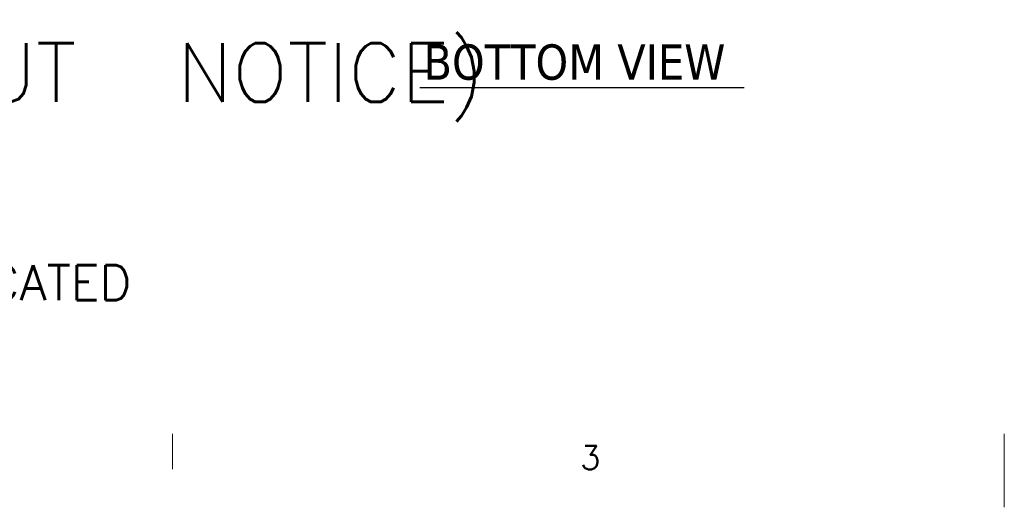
# Model space of a CAD drawing. Header units: inches. Extents: x 4 to 472, y 10 to 298.
# Tile 16 of 50: x 144 to 238, y 10 to 57. Entities that reach past the tile are written whole.
import ezdxf

# ---------------------------------------------------------------- set-up
doc = ezdxf.new("R2010")
doc.units = ezdxf.units.IN
doc.header["$LTSCALE"] = 28
doc.header["$MEASUREMENT"] = 0
doc.layers.get('0').update_dxf_attribs({"lineweight": 0})
doc.layers.add('Border (ANSI)', color=7, linetype='Continuous', lineweight=5)
doc.layers.add('Symbol (ANSI)', color=7, linetype='Continuous', lineweight=5)
doc.styles.add('Note Text (ANSI)', font='RomanS.shx')
doc.styles.add('Text Style168', font='tahoma.ttf')

# ---------------------------------------------------------------- blocks, each defined once
blk = doc.blocks.new('Borders Default Border')
at = {"layer": 'Border (ANSI)'}
blk.add_line((5.6667, 0.62), (5.6667, 0.5), dxfattribs=at)
at = {"layer": 'Border (ANSI)', "flags": 128}
blk.add_lwpolyline([(8.5, 0.37), (8.5, 0.62)], dxfattribs=at)
at = {"layer": 'Border (ANSI)', "insert": (7.0559, 0.4992), "char_height": 0.08, "attachment_point": 7, "style": 'Note Text (ANSI)'}
blk.add_mtext('3', dxfattribs=at)

msp = doc.modelspace()

# ---------------------------------------------------------------- linework, layer by layer
at = {"layer": 'Symbol (ANSI)', "lineweight": 30}
msp.add_line((182.2757, 50.3828), (213.1801, 50.3828), dxfattribs=at)

# ---------------------------------------------------------------- block references
at = {"xscale": 28, "yscale": 28, "zscale": 28}
msp.add_blockref('Borders Default Border', (0, 0), dxfattribs=at)

# ---------------------------------------------------------------- texts
at = {"layer": 'Symbol (ANSI)', "insert": (11.0323, 43.7346), "char_height": 2.8, "width": 174.762302, "attachment_point": 4, "line_spacing_factor": 0.871445, "style": 'Note Text (ANSI)'}
msp.add_mtext('{\\fRomanS|b0|i0|c0|p2;\\H2x;PART#: WA723636SSFSN43PT\\P(DATA SUBJECT TO CHANGE WITHOUT \\H1.50009x; \\H0.66663x;NOTICE)\\H1.397x; \\H0.71582x;\\P \\H1.22775x; \\H0.8145x;\\P\\H0.6x;THIS DRAWING IS PROPERTY OF HUBBELL INC. WIEGMANN\\H1.37103x; \\H0.72938x;\\PALL INFORMATION IS PROPRIETARY AND NOT TO BE DUPLICATED\\H1.10259x; \\H0.90695x;\\P\\H1.14606x; }', dxfattribs=at)
at = {"layer": 'Symbol (ANSI)', "insert": (182.6117, 51.068), "char_height": 3.36, "attachment_point": 7, "line_spacing_factor": 1.675974, "style": 'Text Style168'}
msp.add_mtext('BOTTOM VIEW', dxfattribs=at)

doc.saveas('drawing.dxf')
